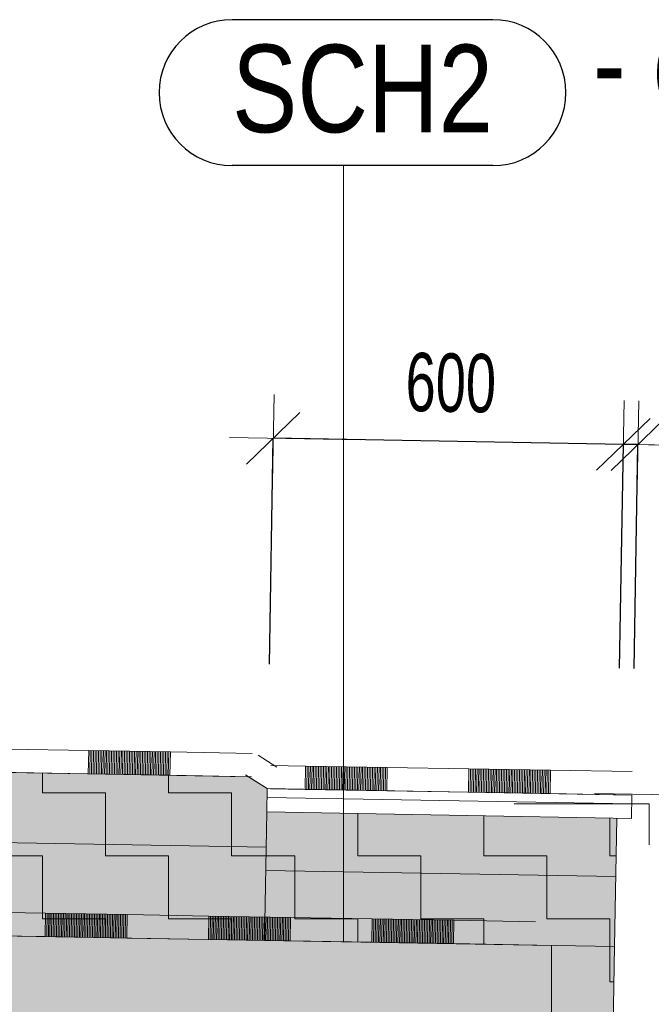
# Model space of a CAD drawing. Header units: millimetres. Extents: x 29003 to 60673, y -60985 to 17010.
# Tile 95 of 128: x 42729 to 43811, y -4898 to -3211. Entities that reach past the tile are written whole.
import ezdxf

# ---------------------------------------------------------------- set-up
doc = ezdxf.new("R2010")
doc.units = ezdxf.units.MM
doc.header["$PDMODE"] = 65
doc.linetypes.add('Carkovana 2x_1_1', pattern=[200, 150, -50])
for name, color, linetype, lineweight in [('XR$1$ŘEZY_1', 7, 'Continuous', 25), ('XR$2$ŘEZY - KOTY_ TEXTY_1', 7, 'Continuous', 25), ('XR$3$ŘEZY - FILING_1', 7, 'Continuous', 25)]:
    doc.layers.add(name, color=color, linetype=linetype, lineweight=lineweight)
doc.styles.add('ARIAL', font='ARIAL.TTF')
doc.styles.add('ARIALNARROW', font='ARIALN.TTF')
doc.dimstyles.new('DIMSTYLE_4', dxfattribs={"dimtxt": 100, "dimasz": 150, "dimexe": 0, "dimexo": 0, "dimgap": 50, "dimtad": 2, "dimdec": 0, "dimrnd": 5, "dimzin": 12, "dimdsep": 46, "dimtxsty": 'ARIALNARROW', "dimblk1": 'ALL_ML_STRICH', "dimblk2": 'ALL_ML_STRICH', "dimsah": 1, "dimcen": 0, "dimclrd": 6, "dimclre": 6, "dimclrt": 6, "dimadec": 0, "dimazin": 0, "dimtfac": 1, "dimtdec": 0, "dimtix": 1, "dimtmove": 2, "dimatfit": 3, "dimfxl": 0, "dimtzin": 0, "dimlwd": 0, "dimlwe": 13, "dimarcsym": 0})
doc.dimstyles.new('DIMSTYLE_5', dxfattribs={"dimtxt": 100, "dimasz": 150, "dimexe": 0, "dimexo": 0, "dimgap": 50, "dimtad": 2, "dimdec": 0, "dimrnd": 5, "dimzin": 12, "dimdsep": 46, "dimtxsty": 'ARIALNARROW', "dimblk1": 'ALL_ML_STRICH', "dimblk2": 'ALL_ML_STRICH', "dimsah": 1, "dimcen": 0, "dimclrd": 6, "dimclre": 6, "dimclrt": 6, "dimadec": 0, "dimazin": 0, "dimtfac": 1, "dimtdec": 0, "dimtix": 1, "dimtmove": 2, "dimatfit": 3, "dimfxl": 0, "dimtvp": 1.2, "dimtzin": 0, "dimlwd": 0, "dimlwe": 13, "dimarcsym": 0})
doc.dimstyles.new('DIMSTYLE_6', dxfattribs={"dimtxt": 100, "dimasz": 150, "dimexe": 0, "dimexo": 0, "dimgap": 50, "dimtad": 0, "dimdec": 0, "dimrnd": 5, "dimzin": 12, "dimdsep": 46, "dimtxsty": 'ARIALNARROW', "dimblk1": 'ALL_ML_STRICH', "dimblk2": 'ALL_ML_STRICH', "dimsah": 1, "dimcen": 0, "dimclrd": 6, "dimclre": 6, "dimclrt": 6, "dimadec": 0, "dimazin": 0, "dimtfac": 1, "dimtdec": 0, "dimtix": 1, "dimtmove": 2, "dimatfit": 3, "dimfxl": 0, "dimtvp": 1.2, "dimtzin": 0, "dimlwd": 0, "dimlwe": 13, "dimarcsym": 0})
pattern_1 = [(0, (216, 216), (108, 108), [108, -108]), (90, (216, 216), (-108, 108), [108, -108])]

# ---------------------------------------------------------------- blocks, each defined once
blk = doc.blocks.new('VZOROVÁ ČÁRA_0')
at = {"layer": 'XR$1$ŘEZY_1', "color": 7, "linetype": 'Continuous', "lineweight": 13}
for p, q in [((43218.6, -4489.9), (43159.3, -4488.8)), ((43218.6, -4489.9), (43159.3, -4488.8)), ((43218.6, -4489.9), (43218, -4529.9)), ((43358.6, -4492.3), (43218.6, -4489.9)), ((43358.6, -4492.3), (43218.6, -4489.9)), ((43358.6, -4492.3), (43218.6, -4489.9)), ((43358.6, -4492.3), (43218.6, -4489.9)), ((43358.6, -4492.3), (43218.6, -4489.9)), ((43221.4, -4489.9), (43220.8, -4529.9)), ((43224.2, -4490), (43223.6, -4530)), ((43227, -4490), (43226.3, -4530)), ((43229.8, -4490.1), (43229.1, -4530.1)), ((43232.6, -4490.1), (43231.9, -4530.1)), ((43235.4, -4490.2), (43234.7, -4530.2)), ((43238.2, -4490.2), (43237.5, -4530.2)), ((43241, -4490.3), (43240.3, -4530.2)), ((43243.8, -4490.3), (43243.1, -4530.3)), ((43246.6, -4490.4), (43245.9, -4530.3)), ((43249.4, -4490.4), (43248.7, -4530.4)), ((43252.2, -4490.5), (43251.5, -4530.4)), ((43255, -4490.5), (43254.3, -4530.5)), ((43257.8, -4490.5), (43257.1, -4530.5)), ((43260.6, -4490.6), (43259.9, -4530.6)), ((43263.4, -4490.6), (43262.7, -4530.6)), ((43266.2, -4490.7), (43265.5, -4530.7)), ((43269, -4490.7), (43268.3, -4530.7)), ((43271.8, -4490.8), (43271.1, -4530.8)), ((43274.6, -4490.8), (43273.9, -4530.8)), ((43277.4, -4490.9), (43276.7, -4530.9)), ((43280.2, -4490.9), (43279.5, -4530.9)), ((43283, -4491), (43282.3, -4531)), ((43285.8, -4491), (43285.1, -4531)), ((43288.6, -4491.1), (43287.9, -4531.1)), ((43291.4, -4491.1), (43290.7, -4531.1)), ((43294.2, -4491.2), (43293.5, -4531.2)), ((43297, -4491.2), (43296.3, -4531.2)), ((43299.8, -4491.3), (43299.1, -4531.3)), ((43302.6, -4491.3), (43301.9, -4531.3)), ((43305.4, -4491.4), (43304.7, -4531.4)), ((43308.2, -4491.4), (43307.5, -4531.4)), ((43311, -4491.5), (43310.3, -4531.5)), ((43313.8, -4491.5), (43313.1, -4531.5)), ((43316.6, -4491.6), (43315.9, -4531.6)), ((43319.4, -4491.6), (43318.7, -4531.6)), ((43322.2, -4491.7), (43321.5, -4531.7)), ((43325, -4491.7), (43324.3, -4531.7)), ((43327.8, -4491.8), (43327.1, -4531.8)), ((43330.6, -4491.8), (43329.9, -4531.8)), ((43333.4, -4491.9), (43332.7, -4531.9)), ((43336.2, -4491.9), (43335.5, -4531.9)), ((43339, -4492), (43338.3, -4532)), ((43341.8, -4492), (43341.1, -4532)), ((43344.6, -4492.1), (43343.9, -4532.1)), ((43347.4, -4492.1), (43346.7, -4532.1)), ((43350.2, -4492.2), (43349.5, -4532.2)), ((43353, -4492.2), (43352.3, -4532.2)), ((43355.8, -4492.3), (43355.1, -4532.3)), ((43358.6, -4492.3), (43357.9, -4532.3)), ((43498.6, -4494.8), (43497.9, -4534.7)), ((43638.6, -4497.2), (43498.6, -4494.8)), ((43638.6, -4497.2), (43498.6, -4494.8)), ((43638.6, -4497.2), (43498.6, -4494.8)), ((43638.6, -4497.2), (43498.6, -4494.8)), ((43638.6, -4497.2), (43498.6, -4494.8)), ((43501.4, -4494.8), (43500.7, -4534.8)), ((43504.2, -4494.8), (43503.5, -4534.8)), ((43507, -4494.9), (43506.3, -4534.9)), ((43509.8, -4494.9), (43509.1, -4534.9)), ((43512.6, -4495), (43511.9, -4535)), ((43515.4, -4495), (43514.7, -4535)), ((43518.2, -4495.1), (43517.5, -4535.1)), ((43521, -4495.1), (43520.3, -4535.1)), ((43523.8, -4495.2), (43523.1, -4535.2)), ((43526.6, -4495.2), (43525.9, -4535.2)), ((43529.4, -4495.3), (43528.7, -4535.3)), ((43532.2, -4495.3), (43531.5, -4535.3)), ((43535, -4495.4), (43534.3, -4535.4)), ((43537.8, -4495.4), (43537.1, -4535.4)), ((43540.6, -4495.5), (43539.9, -4535.5)), ((43543.4, -4495.5), (43542.7, -4535.5)), ((43546.2, -4495.6), (43545.5, -4535.6)), ((43549, -4495.6), (43548.3, -4535.6)), ((43551.8, -4495.7), (43551.1, -4535.7)), ((43554.6, -4495.7), (43553.9, -4535.7)), ((43557.4, -4495.8), (43556.7, -4535.8)), ((43560.2, -4495.8), (43559.5, -4535.8)), ((43563, -4495.9), (43562.3, -4535.9)), ((43565.8, -4495.9), (43565.1, -4535.9)), ((43568.6, -4496), (43567.9, -4536)), ((43571.4, -4496), (43570.7, -4536)), ((43574.2, -4496.1), (43573.5, -4536.1)), ((43577, -4496.1), (43576.3, -4536.1)), ((43579.8, -4496.2), (43579.1, -4536.2)), ((43582.6, -4496.2), (43581.9, -4536.2)), ((43585.4, -4496.3), (43584.7, -4536.3)), ((43588.2, -4496.3), (43587.5, -4536.3)), ((43591, -4496.4), (43590.3, -4536.4)), ((43593.8, -4496.4), (43593.1, -4536.4)), ((43596.6, -4496.5), (43595.9, -4536.5)), ((43599.4, -4496.5), (43598.7, -4536.5)), ((43602.2, -4496.6), (43601.5, -4536.6)), ((43605, -4496.6), (43604.3, -4536.6)), ((43607.8, -4496.7), (43607.1, -4536.7)), ((43610.6, -4496.7), (43609.9, -4536.7)), ((43613.4, -4496.8), (43612.7, -4536.7)), ((43616.2, -4496.8), (43615.5, -4536.8)), ((43619, -4496.9), (43618.3, -4536.8)), ((43621.8, -4496.9), (43621.1, -4536.9)), ((43624.6, -4496.9), (43623.9, -4536.9)), ((43627.4, -4497), (43626.7, -4537)), ((43630.2, -4497), (43629.5, -4537)), ((43633, -4497.1), (43632.3, -4537.1)), ((43635.8, -4497.1), (43635.1, -4537.1)), ((43638.6, -4497.2), (43637.9, -4537.2)), ((43218, -4529.9), (43158.6, -4528.8)), ((43357.9, -4532.3), (43218, -4529.9)), ((43497.9, -4534.7), (43357.9, -4532.3)), ((43637.9, -4537.2), (43497.9, -4534.7)), ((43777.9, -4539.6), (43637.9, -4537.2))]:
    blk.add_line(p, q, dxfattribs=at)
for points in [[(43498.6, -4494.8), (43358.6, -4492.3), (43218.6, -4489.9)], [(43498.6, -4494.8), (43358.6, -4492.3), (43218.6, -4489.9)], [(43778.6, -4499.6), (43778.6, -4499.6), (43638.6, -4497.2), (43498.6, -4494.8)], [(43778.6, -4499.6), (43778.6, -4499.6), (43638.6, -4497.2), (43498.6, -4494.8)]]:
    blk.add_lwpolyline(points, dxfattribs=at)
blk = doc.blocks.new('VZOROVÁ ČÁRA_1')
at = {"layer": 'XR$1$ŘEZY_1', "color": 7, "linetype": 'Continuous', "lineweight": 13}
for points in [[(43169.7, -4492), (43169.7, -4492), (43137.5, -4471.4)], [(43169.7, -4492), (43169.7, -4492), (43137.5, -4471.4)], [(43148.2, -4525.7), (43148.2, -4525.7), (43116, -4505.1)]]:
    blk.add_lwpolyline(points, dxfattribs=at)
blk = doc.blocks.new('VZOROVÁ ČÁRA_2')
at = {"layer": 'XR$1$ŘEZY_1', "color": 7, "linetype": 'Continuous', "lineweight": 13}
for p, q in [((42773, -4742.1), (42772.4, -4782.1)), ((42913, -4744.6), (42773, -4742.1)), ((42913, -4744.6), (42773, -4742.1)), ((42913, -4744.6), (42773, -4742.1)), ((42913, -4744.6), (42773, -4742.1)), ((42913, -4744.6), (42773, -4742.1)), ((42775.8, -4742.2), (42775.2, -4782.2)), ((42778.6, -4742.2), (42778, -4782.2)), ((42781.4, -4742.3), (42780.8, -4782.3)), ((42784.2, -4742.3), (42783.5, -4782.3)), ((42787, -4742.4), (42786.3, -4782.4)), ((42789.8, -4742.4), (42789.1, -4782.4)), ((42792.6, -4742.5), (42791.9, -4782.5)), ((42795.4, -4742.5), (42794.7, -4782.5)), ((42798.2, -4742.6), (42797.5, -4782.6)), ((42801, -4742.6), (42800.3, -4782.6)), ((42803.8, -4742.7), (42803.1, -4782.7)), ((42806.6, -4742.7), (42805.9, -4782.7)), ((42809.4, -4742.8), (42808.7, -4782.8)), ((42812.2, -4742.8), (42811.5, -4782.8)), ((42815, -4742.9), (42814.3, -4782.9)), ((42817.8, -4742.9), (42817.1, -4782.9)), ((42820.6, -4743), (42819.9, -4783)), ((42823.4, -4743), (42822.7, -4783)), ((42826.2, -4743.1), (42825.5, -4783)), ((42829, -4743.1), (42828.3, -4783.1)), ((42831.8, -4743.2), (42831.1, -4783.1)), ((42834.6, -4743.2), (42833.9, -4783.2)), ((42837.4, -4743.2), (42836.7, -4783.2)), ((42840.2, -4743.3), (42839.5, -4783.3)), ((42843, -4743.3), (42842.3, -4783.3)), ((42845.8, -4743.4), (42845.1, -4783.4)), ((42848.6, -4743.4), (42847.9, -4783.4)), ((42851.4, -4743.5), (42850.7, -4783.5)), ((42854.2, -4743.5), (42853.5, -4783.5)), ((42857, -4743.6), (42856.3, -4783.6)), ((42859.8, -4743.6), (42859.1, -4783.6)), ((42862.6, -4743.7), (42861.9, -4783.7)), ((42865.4, -4743.7), (42864.7, -4783.7)), ((42868.2, -4743.8), (42867.5, -4783.8)), ((42871, -4743.8), (42870.3, -4783.8)), ((42873.8, -4743.9), (42873.1, -4783.9)), ((42876.6, -4743.9), (42875.9, -4783.9)), ((42879.4, -4744), (42878.7, -4784)), ((42882.2, -4744), (42881.5, -4784)), ((42885, -4744.1), (42884.3, -4784.1)), ((42887.8, -4744.1), (42887.1, -4784.1)), ((42890.6, -4744.2), (42889.9, -4784.2)), ((42893.4, -4744.2), (42892.7, -4784.2)), ((42896.2, -4744.3), (42895.5, -4784.3)), ((42899, -4744.3), (42898.3, -4784.3)), ((42901.8, -4744.4), (42901.1, -4784.4)), ((42904.6, -4744.4), (42903.9, -4784.4)), ((42907.4, -4744.5), (42906.7, -4784.5)), ((42910.2, -4744.5), (42909.5, -4784.5)), ((42913, -4744.6), (42912.3, -4784.6)), ((43053, -4747), (43052.3, -4787)), ((43193, -4749.5), (43053, -4747)), ((43193, -4749.5), (43053, -4747)), ((43193, -4749.5), (43053, -4747)), ((43193, -4749.5), (43053, -4747)), ((43193, -4749.5), (43053, -4747)), ((43055.8, -4747.1), (43055.1, -4787.1)), ((43058.6, -4747.1), (43057.9, -4787.1)), ((43061.4, -4747.2), (43060.7, -4787.2)), ((43064.2, -4747.2), (43063.5, -4787.2)), ((43067, -4747.3), (43066.3, -4787.3)), ((43069.8, -4747.3), (43069.1, -4787.3)), ((43072.6, -4747.4), (43071.9, -4787.3)), ((43075.4, -4747.4), (43074.7, -4787.4)), ((43078.2, -4747.5), (43077.5, -4787.4)), ((43081, -4747.5), (43080.3, -4787.5)), ((43083.8, -4747.5), (43083.1, -4787.5)), ((43086.6, -4747.6), (43085.9, -4787.6)), ((43089.4, -4747.6), (43088.7, -4787.6)), ((43092.2, -4747.7), (43091.5, -4787.7)), ((43095, -4747.7), (43094.3, -4787.7)), ((43097.8, -4747.8), (43097.1, -4787.8)), ((43100.6, -4747.8), (43099.9, -4787.8)), ((43103.4, -4747.9), (43102.7, -4787.9)), ((43106.2, -4747.9), (43105.5, -4787.9)), ((43109, -4748), (43108.3, -4788)), ((43111.8, -4748), (43111.1, -4788)), ((43114.6, -4748.1), (43113.9, -4788.1)), ((43117.4, -4748.1), (43116.7, -4788.1)), ((43120.2, -4748.2), (43119.5, -4788.2)), ((43123, -4748.2), (43122.3, -4788.2)), ((43125.8, -4748.3), (43125.1, -4788.3)), ((43128.6, -4748.3), (43127.9, -4788.3)), ((43131.4, -4748.4), (43130.7, -4788.4)), ((43134.2, -4748.4), (43133.5, -4788.4)), ((43137, -4748.5), (43136.3, -4788.5)), ((43139.8, -4748.5), (43139.1, -4788.5)), ((43142.6, -4748.6), (43141.9, -4788.6)), ((43145.4, -4748.6), (43144.7, -4788.6)), ((43148.2, -4748.7), (43147.5, -4788.7)), ((43151, -4748.7), (43150.3, -4788.7)), ((43153.8, -4748.8), (43153.1, -4788.8)), ((43156.6, -4748.8), (43155.9, -4788.8)), ((43159.4, -4748.9), (43158.7, -4788.9)), ((43162.2, -4748.9), (43161.5, -4788.9)), ((43165, -4749), (43164.3, -4789)), ((43167.8, -4749), (43167.1, -4789)), ((43170.6, -4749.1), (43169.9, -4789.1)), ((43173.4, -4749.1), (43172.7, -4789.1)), ((43176.2, -4749.2), (43175.5, -4789.2)), ((43179, -4749.2), (43178.3, -4789.2)), ((43181.8, -4749.3), (43181.1, -4789.3)), ((43184.6, -4749.3), (43183.9, -4789.3)), ((43187.4, -4749.4), (43186.7, -4789.4)), ((43190.2, -4749.4), (43189.5, -4789.4)), ((43193, -4749.5), (43192.3, -4789.4)), ((43333, -4751.9), (43332.3, -4791.9)), ((43472.9, -4754.3), (43333, -4751.9)), ((43472.9, -4754.3), (43333, -4751.9)), ((43472.9, -4754.3), (43333, -4751.9)), ((43472.9, -4754.3), (43333, -4751.9)), ((43472.9, -4754.3), (43333, -4751.9)), ((43335.8, -4751.9), (43335.1, -4791.9)), ((43338.6, -4752), (43337.9, -4792)), ((43341.4, -4752), (43340.7, -4792)), ((43344.2, -4752.1), (43343.5, -4792.1)), ((43347, -4752.1), (43346.3, -4792.1)), ((43349.8, -4752.2), (43349.1, -4792.2)), ((43352.6, -4752.2), (43351.9, -4792.2)), ((43355.4, -4752.3), (43354.7, -4792.3)), ((43358.2, -4752.3), (43357.5, -4792.3)), ((43361, -4752.4), (43360.3, -4792.4)), ((43363.8, -4752.4), (43363.1, -4792.4)), ((43366.6, -4752.5), (43365.9, -4792.5)), ((43369.4, -4752.5), (43368.7, -4792.5)), ((43372.2, -4752.6), (43371.5, -4792.6)), ((43375, -4752.6), (43374.3, -4792.6)), ((43377.8, -4752.7), (43377.1, -4792.7)), ((43380.6, -4752.7), (43379.9, -4792.7)), ((43383.4, -4752.8), (43382.7, -4792.8)), ((43386.2, -4752.8), (43385.5, -4792.8)), ((43389, -4752.9), (43388.3, -4792.9)), ((43391.8, -4752.9), (43391.1, -4792.9)), ((43394.6, -4753), (43393.9, -4793)), ((43397.4, -4753), (43396.7, -4793)), ((43400.2, -4753.1), (43399.5, -4793.1)), ((43403, -4753.1), (43402.3, -4793.1)), ((43405.8, -4753.2), (43405.1, -4793.2)), ((43408.6, -4753.2), (43407.9, -4793.2)), ((43411.4, -4753.3), (43410.7, -4793.3)), ((43414.2, -4753.3), (43413.5, -4793.3)), ((43417, -4753.4), (43416.3, -4793.4)), ((43419.8, -4753.4), (43419.1, -4793.4)), ((43422.6, -4753.5), (43421.9, -4793.5)), ((43425.4, -4753.5), (43424.7, -4793.5)), ((43428.1, -4753.6), (43427.5, -4793.6)), ((43430.9, -4753.6), (43430.3, -4793.6)), ((43433.7, -4753.7), (43433.1, -4793.7)), ((43436.5, -4753.7), (43435.9, -4793.7)), ((43439.3, -4753.8), (43438.6, -4793.7)), ((43442.1, -4753.8), (43441.4, -4793.8)), ((43444.9, -4753.9), (43444.2, -4793.8)), ((43447.7, -4753.9), (43447, -4793.9)), ((43450.5, -4754), (43449.8, -4793.9)), ((43453.3, -4754), (43452.6, -4794)), ((43456.1, -4754), (43455.4, -4794)), ((43458.9, -4754.1), (43458.2, -4794.1)), ((43461.7, -4754.1), (43461, -4794.1)), ((43464.5, -4754.2), (43463.8, -4794.2)), ((43467.3, -4754.2), (43466.6, -4794.2)), ((43470.1, -4754.3), (43469.4, -4794.3)), ((43472.9, -4754.3), (43472.2, -4794.3)), ((42772.4, -4782.1), (42632.4, -4779.7)), ((42912.3, -4784.6), (42772.4, -4782.1)), ((43052.3, -4787), (42912.3, -4784.6)), ((43192.3, -4789.4), (43052.3, -4787)), ((43332.3, -4791.9), (43192.3, -4789.4)), ((43472.2, -4794.3), (43332.3, -4791.9)), ((43612.2, -4796.8), (43472.2, -4794.3))]:
    blk.add_line(p, q, dxfattribs=at)
for points in [[(42773, -4742.1), (42633.1, -4739.7), (42493.1, -4737.2)], [(42773, -4742.1), (42633.1, -4739.7), (42493.1, -4737.2)], [(43053, -4747), (42913, -4744.6), (42773, -4742.1)], [(43053, -4747), (42913, -4744.6), (42773, -4742.1)], [(43333, -4751.9), (43193, -4749.5), (43053, -4747)], [(43333, -4751.9), (43193, -4749.5), (43053, -4747)], [(43612.9, -4756.8), (43612.9, -4756.8), (43472.9, -4754.3), (43333, -4751.9)], [(43612.9, -4756.8), (43612.9, -4756.8), (43472.9, -4754.3), (43333, -4751.9)]]:
    blk.add_lwpolyline(points, dxfattribs=at)
blk = doc.blocks.new('VZOROVÁ ČÁRA_3')
at = {"layer": 'XR$1$ŘEZY_1', "color": 7, "linetype": 'Continuous', "lineweight": 13}
for p, q in [((42847.2, -4463.4), (42846.5, -4503.4)), ((42987.1, -4465.8), (42847.2, -4463.4)), ((42987.1, -4465.8), (42847.2, -4463.4)), ((42987.1, -4465.8), (42847.2, -4463.4)), ((42987.1, -4465.8), (42847.2, -4463.4)), ((42987.1, -4465.8), (42847.2, -4463.4)), ((42849.9, -4463.4), (42849.3, -4503.4)), ((42852.7, -4463.5), (42852.1, -4503.5)), ((42855.5, -4463.5), (42854.9, -4503.5)), ((42858.3, -4463.6), (42857.7, -4503.6)), ((42861.1, -4463.6), (42860.4, -4503.6)), ((42863.9, -4463.7), (42863.2, -4503.7)), ((42866.7, -4463.7), (42866, -4503.7)), ((42869.5, -4463.8), (42868.8, -4503.8)), ((42872.3, -4463.8), (42871.6, -4503.8)), ((42875.1, -4463.9), (42874.4, -4503.9)), ((42877.9, -4463.9), (42877.2, -4503.9)), ((42880.7, -4464), (42880, -4504)), ((42883.5, -4464), (42882.8, -4504)), ((42886.3, -4464.1), (42885.6, -4504.1)), ((42889.1, -4464.1), (42888.4, -4504.1)), ((42891.9, -4464.2), (42891.2, -4504.2)), ((42894.7, -4464.2), (42894, -4504.2)), ((42897.5, -4464.3), (42896.8, -4504.2)), ((42900.3, -4464.3), (42899.6, -4504.3)), ((42903.1, -4464.4), (42902.4, -4504.3)), ((42905.9, -4464.4), (42905.2, -4504.4)), ((42908.7, -4464.5), (42908, -4504.4)), ((42911.5, -4464.5), (42910.8, -4504.5)), ((42914.3, -4464.5), (42913.6, -4504.5)), ((42917.1, -4464.6), (42916.4, -4504.6)), ((42919.9, -4464.6), (42919.2, -4504.6)), ((42922.7, -4464.7), (42922, -4504.7)), ((42925.5, -4464.7), (42924.8, -4504.7)), ((42928.3, -4464.8), (42927.6, -4504.8)), ((42931.1, -4464.8), (42930.4, -4504.8)), ((42933.9, -4464.9), (42933.2, -4504.9)), ((42936.7, -4464.9), (42936, -4504.9)), ((42939.5, -4465), (42938.8, -4505)), ((42942.3, -4465), (42941.6, -4505)), ((42945.1, -4465.1), (42944.4, -4505.1)), ((42947.9, -4465.1), (42947.2, -4505.1)), ((42950.7, -4465.2), (42950, -4505.2)), ((42953.5, -4465.2), (42952.8, -4505.2)), ((42956.3, -4465.3), (42955.6, -4505.3)), ((42959.1, -4465.3), (42958.4, -4505.3)), ((42961.9, -4465.4), (42961.2, -4505.4)), ((42964.7, -4465.4), (42964, -4505.4)), ((42967.5, -4465.5), (42966.8, -4505.5)), ((42970.3, -4465.5), (42969.6, -4505.5)), ((42973.1, -4465.6), (42972.4, -4505.6)), ((42975.9, -4465.6), (42975.2, -4505.6)), ((42978.7, -4465.7), (42978, -4505.7)), ((42981.5, -4465.7), (42980.8, -4505.7)), ((42984.3, -4465.8), (42983.6, -4505.8)), ((42987.1, -4465.8), (42986.4, -4505.8)), ((42846.5, -4503.4), (42706.5, -4500.9)), ((42986.4, -4505.8), (42846.5, -4503.4))]:
    blk.add_line(p, q, dxfattribs=at)
for points in [[(42847.2, -4463.4), (42707.2, -4460.9), (42567.2, -4458.5)], [(42847.2, -4463.4), (42707.2, -4460.9), (42567.2, -4458.5)], [(43127.1, -4468.3), (42987.1, -4465.8), (42847.2, -4463.4)], [(43127.1, -4468.3), (42987.1, -4465.8), (42847.2, -4463.4)], [(43126.4, -4508.3), (43126.4, -4508.3), (42986.4, -4505.8)]]:
    blk.add_lwpolyline(points, dxfattribs=at)
blk = doc.blocks.new('ALL_ML_STRICH')
at = {"color": 0, "linetype": 'ByBlock', "lineweight": -2}
for p, q in [((0, -0.5), (0, 0.5)), ((-0.3, -0.3), (0.3, 0.3)), ((-1, 0), (0.5, 0))]:
    blk.add_line(p, q, dxfattribs=at)
blk = doc.blocks.new('*D183')
at = {"layer": 'DEFPOINTS', "color": 6, "linetype": 'Continuous', "lineweight": 13}
for p in [(43788.3, -3939.3), (43752.2, -4579.2), (43777.2, -4579.6)]:
    blk.add_point(p, dxfattribs=at)
at = {"layer": 'XR$2$ŘEZY - KOTY_ TEXTY_1', "color": 6, "linetype": 'Continuous', "lineweight": -2}
for p, q in [((43756.7, -4322.4), (43763.3, -3938.9)), ((43788.3, -3939.3), (43763.3, -3938.9)), ((43781.7, -4322.8), (43788.3, -3939.3))]:
    blk.add_line(p, q, dxfattribs=at)
at = {"layer": 'XR$2$ŘEZY - KOTY_ TEXTY_1', "color": 6, "linetype": 'Continuous', "lineweight": 13, "xscale": 150, "yscale": 150, "zscale": 150}
for p, rotation in [((43788.3, -3939.3), 358.9999999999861), ((43763.3, -3938.9), 178.9999999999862)]:
    blk.add_blockref('ALL_ML_STRICH', p, dxfattribs=dict(at, rotation=rotation))
at = {"layer": 'XR$2$ŘEZY - KOTY_ TEXTY_1', "color": 6, "linetype": 'Continuous', "lineweight": 13, "insert": (43891.9, -3841.1), "char_height": 100, "width": 162.286, "attachment_point": 5, "rotation": 359, "style": 'ARIALNARROW'}
blk.add_mtext('\\W0.81;\\A1;{25}', dxfattribs=at)
blk = doc.blocks.new('*D184')
at = {"layer": 'DEFPOINTS', "color": 6, "linetype": 'Continuous', "lineweight": 13}
for p in [(43763.3, -3938.9), (43152.3, -4568.7), (43752.2, -4579.2)]:
    blk.add_point(p, dxfattribs=at)
at = {"layer": 'XR$2$ŘEZY - KOTY_ TEXTY_1', "color": 6, "linetype": 'Continuous', "lineweight": -2}
for p, q in [((43156.7, -4315.2), (43163.4, -3928.4)), ((43763.3, -3938.9), (43163.4, -3928.4)), ((43756.7, -4322.4), (43763.3, -3938.9))]:
    blk.add_line(p, q, dxfattribs=at)
at = {"layer": 'XR$2$ŘEZY - KOTY_ TEXTY_1', "color": 6, "linetype": 'Continuous', "lineweight": 13, "xscale": 150, "yscale": 150, "zscale": 150}
for p, rotation in [((43163.4, -3928.4), 178.9999999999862), ((43763.3, -3938.9), 358.9999999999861)]:
    blk.add_blockref('ALL_ML_STRICH', p, dxfattribs=dict(at, rotation=rotation))
at = {"layer": 'XR$2$ŘEZY - KOTY_ TEXTY_1', "color": 6, "linetype": 'Continuous', "lineweight": 13, "insert": (43467.7, -3833.7), "char_height": 100, "width": 243.429, "attachment_point": 5, "rotation": 359, "style": 'ARIALNARROW'}
blk.add_mtext('\\W0.81;\\A1;{600}', dxfattribs=at)
blk = doc.blocks.new('*D186')
at = {"layer": 'DEFPOINTS', "color": 6, "linetype": 'Continuous', "lineweight": 13}
for p in [(43748.3, -4799.2), (43640, -4982.3), (44887, -5004.1)]:
    blk.add_point(p, dxfattribs=at)
at = {"layer": 'XR$2$ŘEZY - KOTY_ TEXTY_1', "color": 6, "linetype": 'Continuous', "lineweight": -2}
for p, q in [((43961.2, -4802.9), (44890.2, -4819.1)), ((44887, -5004.1), (44890.2, -4819.1)), ((43949.6, -4987.7), (44887, -5004.1))]:
    blk.add_line(p, q, dxfattribs=at)
at = {"layer": 'XR$2$ŘEZY - KOTY_ TEXTY_1', "color": 6, "linetype": 'Continuous', "lineweight": 13, "xscale": 150, "yscale": 150, "zscale": 150}
for p, rotation in [((44890.2, -4819.1), 89.00000000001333), ((44887, -5004.1), 269.0000000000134)]:
    blk.add_blockref('ALL_ML_STRICH', p, dxfattribs=dict(at, rotation=rotation))
at = {"layer": 'XR$2$ŘEZY - KOTY_ TEXTY_1', "color": 6, "linetype": 'Continuous', "lineweight": 13, "insert": (44713.7, -4906), "char_height": 100, "width": 243.429, "attachment_point": 5, "rotation": 89, "style": 'ARIALNARROW'}
blk.add_mtext('\\W0.81;\\A1;{185}', dxfattribs=at)
blk = doc.blocks.new('*D187')
at = {"layer": 'DEFPOINTS', "color": 6, "linetype": 'Continuous', "lineweight": 13}
for p in [(43750.4, -4679.2), (43748.3, -4799.2), (44890.2, -4819.1)]:
    blk.add_point(p, dxfattribs=at)
at = {"layer": 'XR$2$ŘEZY - KOTY_ TEXTY_1', "color": 6, "linetype": 'Continuous', "lineweight": -2}
for p, q in [((43968.6, -4683), (44892.3, -4699.1)), ((44890.2, -4819.1), (44892.3, -4699.1)), ((43961.2, -4802.9), (44890.2, -4819.1))]:
    blk.add_line(p, q, dxfattribs=at)
at = {"layer": 'XR$2$ŘEZY - KOTY_ TEXTY_1', "color": 6, "linetype": 'Continuous', "lineweight": 13, "xscale": 150, "yscale": 150, "zscale": 150}
for p, rotation in [((44892.3, -4699.1), 89.00000000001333), ((44890.2, -4819.1), 269.0000000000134)]:
    blk.add_blockref('ALL_ML_STRICH', p, dxfattribs=dict(at, rotation=rotation))
at = {"layer": 'XR$2$ŘEZY - KOTY_ TEXTY_1', "color": 6, "linetype": 'Continuous', "lineweight": 13, "insert": (45066.3, -4759.6), "char_height": 100, "width": 243.429, "attachment_point": 5, "rotation": 89, "style": 'ARIALNARROW'}
blk.add_mtext('\\W0.81;\\A1;{120}', dxfattribs=at)
blk = doc.blocks.new('*D188')
at = {"layer": 'DEFPOINTS', "color": 6, "linetype": 'Continuous', "lineweight": 13}
for p in [(43752.2, -4579.2), (43750.4, -4679.2), (44892.3, -4699.1)]:
    blk.add_point(p, dxfattribs=at)
at = {"layer": 'XR$2$ŘEZY - KOTY_ TEXTY_1', "color": 6, "linetype": 'Continuous', "lineweight": -2}
for p, q in [((43974.9, -4583.1), (44894.1, -4599.1)), ((44892.3, -4699.1), (44894.1, -4599.1)), ((43968.6, -4683), (44892.3, -4699.1))]:
    blk.add_line(p, q, dxfattribs=at)
at = {"layer": 'XR$2$ŘEZY - KOTY_ TEXTY_1', "color": 6, "linetype": 'Continuous', "lineweight": 13, "xscale": 150, "yscale": 150, "zscale": 150}
for p, rotation in [((44894.1, -4599.1), 89.00000000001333), ((44892.3, -4699.1), 269.0000000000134)]:
    blk.add_blockref('ALL_ML_STRICH', p, dxfattribs=dict(at, rotation=rotation))
at = {"layer": 'XR$2$ŘEZY - KOTY_ TEXTY_1', "color": 6, "linetype": 'Continuous', "lineweight": 13, "insert": (44718.3, -4643.5), "char_height": 100, "width": 243.429, "attachment_point": 5, "rotation": 89, "style": 'ARIALNARROW'}
blk.add_mtext('\\W0.81;\\A1;{100}', dxfattribs=at)
blk = doc.blocks.new('*D189')
at = {"layer": 'DEFPOINTS', "color": 6, "linetype": 'Continuous', "lineweight": 13}
for p in [(43777.9, -4539.6), (43752.2, -4579.2), (44894.1, -4599.1)]:
    blk.add_point(p, dxfattribs=at)
at = {"layer": 'XR$2$ŘEZY - KOTY_ TEXTY_1', "color": 6, "linetype": 'Continuous', "lineweight": -2}
for p, q in [((43977.4, -4543.1), (44894.8, -4559.1)), ((44894.1, -4599.1), (44894.8, -4559.1)), ((43974.9, -4583.1), (44894.1, -4599.1))]:
    blk.add_line(p, q, dxfattribs=at)
at = {"layer": 'XR$2$ŘEZY - KOTY_ TEXTY_1', "color": 6, "linetype": 'Continuous', "lineweight": 13, "xscale": 150, "yscale": 150, "zscale": 150}
for p, rotation in [((44894.1, -4599.1), 269.0000000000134), ((44894.8, -4559.1), 89.00000000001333)]:
    blk.add_blockref('ALL_ML_STRICH', p, dxfattribs=dict(at, rotation=rotation))
at = {"layer": 'XR$2$ŘEZY - KOTY_ TEXTY_1', "color": 6, "linetype": 'Continuous', "lineweight": 13, "insert": (44796.6, -4455.6), "char_height": 100, "width": 162.286, "attachment_point": 5, "rotation": 89, "style": 'ARIALNARROW'}
blk.add_mtext('\\W0.81;\\A1;{40}', dxfattribs=at)

msp = doc.modelspace()

# ---------------------------------------------------------------- hatches: boundary and pattern name
at = {"layer": 'XR$3$ŘEZY - FILING_1', "linetype": 'Continuous', "lineweight": 13}
for points in [[(43120.8, -4508.2), (38663.8, -4430.4), (38663.8, -4550.4), (43151.2, -4628.7), (43153, -4528.7)], [(43148.4, -4788.7), (43151.2, -4628.7), (38663.8, -4550.4), (38663.8, -4710.4)], [(43748.3, -4799.2), (43752.2, -4579.2), (43152.3, -4568.7), (43148.4, -4788.7)], [(43744.2, -5034), (43748.3, -4799.2), (43640, -4797.3), (43639.2, -5032.1)]]:
    msp.add_hatch(color=11, dxfattribs=at).paths.add_polyline_path(points, flags=0)
h = msp.add_hatch(dxfattribs=at)
h.set_pattern_fill('VZOR', scale=108, style=0, pattern_type=2)
h.set_pattern_definition(pattern_1)
h.paths.add_polyline_path([(43120.8, -4508.2), (38663.8, -4430.4), (38663.8, -4550.4), (43151.2, -4628.7), (43153, -4528.7)], flags=0)
h = msp.add_hatch(dxfattribs=at)
h.set_pattern_fill('VZOR', scale=108, style=0, pattern_type=2)
h.set_pattern_definition(pattern_1)
h.paths.add_polyline_path([(43148.4, -4788.7), (43151.2, -4628.7), (38663.8, -4550.4), (38663.8, -4710.4)], flags=0)
h = msp.add_hatch(dxfattribs=at)
h.set_pattern_fill('VZOR', scale=108, style=0, pattern_type=2)
h.set_pattern_definition(pattern_1)
h.paths.add_polyline_path([(43748.3, -4799.2), (43752.2, -4579.2), (43152.3, -4568.7), (43148.4, -4788.7)], flags=0)
at = {"layer": 'XR$3$ŘEZY - FILING_1', "linetype": 'Carkovana 2x_1_1', "lineweight": 13}
h = msp.add_hatch(color=254, dxfattribs=at)
h.paths.add_polyline_path([(43335.9, -7868.1), (43355.9, -7868.1), (43355.9, -4977.3), (43640, -4982.3), (43640, -4797.3), (38663.8, -4710.4), (38663.8, -5018.1), (39305.9, -5018.1), (39305.9, -7768.1), (38663.8, -7768.1), (38663.8, -8118.1), (39305.9, -8118.1), (39305.9, -11807.4), (40005.9, -11807.4), (40005.9, -11288.1), (39905.9, -11288.1), (39905.9, -8118.1), (42885.9, -8118.1), (42885.9, -11288.1), (42785.9, -11288.1), (42785.9, -11807.4), (43335.9, -11807.4), (43335.9, -10139.3), (43335.8, -10139.3), (43335.8, -8148.1), (43335.9, -8148.1)])
h.paths.add_polyline_path([(42885.9, -7768.1), (39905.9, -7768.1), (39905.9, -5018.1), (42885.9, -5018.1)], flags=16)
at = {"layer": 'XR$3$ŘEZY - FILING_1', "linetype": 'Continuous', "lineweight": 13}
h = msp.add_hatch(dxfattribs=at)
h.set_pattern_fill('VZOR', scale=108, style=0, pattern_type=2)
h.set_pattern_definition(pattern_1)
h.paths.add_polyline_path([(43744.2, -5034), (43748.3, -4799.2), (43640, -4797.3), (43639.2, -5032.1)], flags=0)

# ---------------------------------------------------------------- linework, layer by layer
at = {"layer": 'XR$1$ŘEZY_1', "color": 7, "linetype": 'Continuous', "lineweight": 13}
for p, q in [((43120.8, -4508.2), (38663.8, -4430.4)), ((43153, -4528.7), (43120.8, -4508.2)), ((43153, -4528.7), (43152.3, -4568.7)), ((43777.9, -4539.6), (43153, -4528.7)), ((43714.1, -4537), (43844, -4539.2)), ((43151.2, -4628.7), (38663.8, -4550.4)), ((43777.6, -4554.6), (43152.7, -4543.7)), ((43777.9, -4539.6), (43777.2, -4579.6)), ((43152.3, -4568.7), (43148.4, -4788.7)), ((43777.2, -4579.6), (43152.3, -4568.7)), ((43752.2, -4579.2), (43748.3, -4799.2)), ((43750.4, -4679.2), (43150.5, -4668.7)), ((43640, -4797.3), (38663.8, -4710.4)), ((43640, -4797.3), (38663.8, -4710.4)), ((43748.3, -4799.2), (43148.4, -4788.7)), ((43640, -4982.3), (43640, -4797.3)), ((43748.3, -4799.2), (43744.2, -5034))]:
    msp.add_line(p, q, dxfattribs=at)
at = {"layer": 'XR$1$ŘEZY_1', "color": 204, "linetype": 'Continuous', "lineweight": 13}
for p, q in [((43807.3, -4554.8), (43576.4, -4554.8)), ((43807.3, -4624.8), (43807.3, -4554.8))]:
    msp.add_line(p, q, dxfattribs=at)
at = {"layer": 'XR$2$ŘEZY - KOTY_ TEXTY_1', "color": 3, "linetype": 'Continuous', "lineweight": 25}
for p, q in [((43539.9, -3211.2), (43092.8, -3211.2)), ((43539.9, -3461.2), (43092.8, -3461.2))]:
    msp.add_line(p, q, dxfattribs=at)
at = {"layer": 'XR$2$ŘEZY - KOTY_ TEXTY_1', "color": 3, "linetype": 'Continuous', "lineweight": 13}
msp.add_line((43283.9, -3461.2), (43283.9, -4791), dxfattribs=at)
at = {"layer": 'XR$2$ŘEZY - KOTY_ TEXTY_1', "color": 3, "linetype": 'Continuous', "lineweight": 25}
for centre, start, end in [((43092.8, -3336.2), 90, 270), ((43539.9, -3336.2), 270, 90)]:
    msp.add_arc(centre, 125, start, end, dxfattribs=at)

# ---------------------------------------------------------------- block references
at = {"layer": 'XR$1$ŘEZY_1', "color": 7, "linetype": 'Continuous', "lineweight": 13}
for name in ['VZOROVÁ ČÁRA_3', 'VZOROVÁ ČÁRA_1', 'VZOROVÁ ČÁRA_0', 'VZOROVÁ ČÁRA_2']:
    msp.add_blockref(name, (0, 0), dxfattribs=at)

# ---------------------------------------------------------------- texts
at = {"layer": 'XR$2$ŘEZY - KOTY_ TEXTY_1', "color": 3, "linetype": 'Continuous', "lineweight": 25, "char_height": 150, "attachment_point": 7, "style": 'ARIAL'}
for s, insert, width in [('\\W0.80;SCH2', (43092.8, -3406.2), 507.082), ('\\W0.80; - okap', (43664.9, -3406.2), 572.207)]:
    msp.add_mtext(s, dxfattribs=dict(at, insert=insert, width=width))

# ---------------------------------------------------------------- dimensions: what is measured, and where the dimension line sits
at = {"layer": 'XR$2$ŘEZY - KOTY_ TEXTY_1', "color": 6, "linetype": 'Continuous', "lineweight": 13}
for base, p1, p2, angle, dimstyle, picture, middle in [((43163.4, -3928.4), (43756.7, -4322.4), (43156.7, -4315.2), 179, 'DIMSTYLE_4', '*D184', (43467.7, -3833.7)), ((43763.3, -3938.9), (43781.7, -4322.8), (43756.7, -4322.4), 179, 'DIMSTYLE_5', '*D183', (43891.9, -3841.1)), ((44894.8, -4559.1), (43974.9, -4583.1), (43977.4, -4543.1), 89, 'DIMSTYLE_5', '*D189', (44796.6, -4455.6)), ((44894.1, -4599.1), (43968.6, -4683), (43974.9, -4583.1), 89, 'DIMSTYLE_5', '*D188', (44718.3, -4643.5)), ((44892.3, -4699.1), (43961.2, -4802.9), (43968.6, -4683), 89, 'DIMSTYLE_6', '*D187', (45066.3, -4759.6)), ((44890.2, -4819.1), (43949.6, -4987.7), (43961.2, -4802.9), 89, 'DIMSTYLE_5', '*D186', (44713.7, -4906))]:
    dim = msp.add_linear_dim(base=base, p1=p1, p2=p2, angle=angle, dimstyle=dimstyle, override={"dimpost": '<>', "dimclrd": 6, "dimclre": 6, "dimclrt": 6, "dimlwd": 0, "dimlwe": 13}, dxfattribs=at)
    dim.commit()
    dim.dimension.update_dxf_attribs({"geometry": picture, "text_midpoint": middle, "dimtype": 160})

doc.saveas('drawing.dxf')
